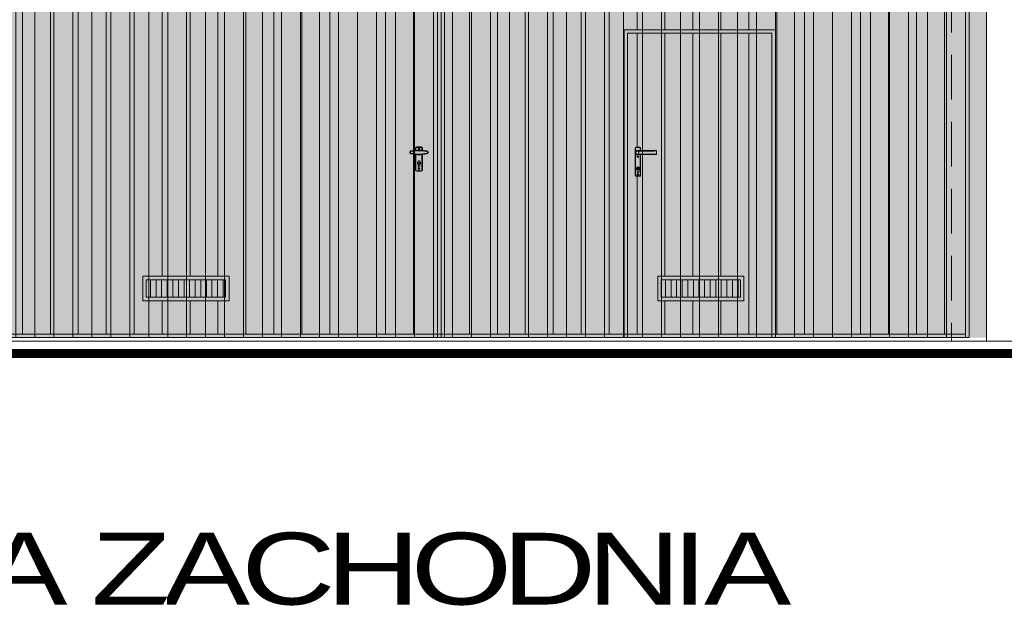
# Model space of a CAD drawing. Header units: millimetres. Extents: x 14041 to 23361, y -6349 to 12956.
# Tile 68 of 106: x 21399 to 21958, y 3508 to 3842. Entities that reach past the tile are written whole.
import ezdxf

# ---------------------------------------------------------------- set-up
doc = ezdxf.new("R2010")
doc.units = ezdxf.units.MM
doc.linetypes.add('KRESKOWA', pattern=[19.05, 12.7, -6.35])
for name, color, linetype, lineweight in [('A-opisy', 7, 'Continuous', 18), ('A-stolarka', 5, 'Continuous', 15), ('A-wypełnienie', 252, 'Continuous', 9), ('E-obrys', 7, 'Continuous', 9)]:
    doc.layers.add(name, color=color, linetype=linetype, lineweight=lineweight)
doc.styles.add('OP.3', font='arial.ttf', dxfattribs={"height": 16})
pattern_1 = [(90, (1350, 0), (-15.875, 1e-15), [])]

msp = doc.modelspace()

# ---------------------------------------------------------------- hatches: boundary and pattern name
at = {"layer": 'A-stolarka', "ltscale": 2, "transparency": 33554687}
h = msp.add_hatch(dxfattribs=at)
h.set_pattern_fill('ANSI31', angle=45)
h.set_pattern_definition([(90, (-4384.2884, -5657.2575), (-3.175, 2e-16), [])])
h.paths.add_polyline_path([(21470.54, 3694.08), (21470.54, 3684.08), (21515.54, 3684.08), (21515.54, 3694.08)])
h = msp.add_hatch(dxfattribs=at)
h.set_pattern_fill('ANSI31', angle=45)
h.set_pattern_definition([(90, (-4091.6847, -5657.2575), (-3.175, 2e-16), [])])
h.paths.add_polyline_path([(21763.14, 3694.08), (21763.14, 3684.08), (21808.14, 3684.08), (21808.14, 3694.08)])
at = {"layer": 'A-wypełnienie', "ltscale": 10, "transparency": 33554687}
h = msp.add_hatch(dxfattribs=at)
h.set_pattern_fill('ANSI31', color=253, scale=3.4, angle=45)
h.set_pattern_definition([(90, (1350, 0), (-10.795, 7e-16), [])])
h.paths.add_polyline_path([(21338.04, 3936.18), (21938.04, 3936.18), (21938.04, 3661.13), (21338.04, 3661.13)])
at = {"layer": 'A-wypełnienie', "lineweight": 15, "ltscale": 2, "transparency": 33554687}
h = msp.add_hatch(color=252, dxfattribs=at)
h.dxf.hatch_style = 1
h.paths.add_polyline_path([(21338.04, 3936.18), (21948.04, 3936.18), (21948.04, 3661.13), (21338.04, 3661.13)])
at = {"layer": 'E-obrys', "lineweight": 15, "ltscale": 2, "transparency": 33554687}
h = msp.add_hatch(dxfattribs=at)
h.set_pattern_fill('ANSI31', scale=5, angle=45)
h.set_pattern_definition([(90, (1350, 0), (-15.875, 1e-15), [])])
h.paths.add_polyline_path([(21636.04, 3663.13), (21636.04, 3934.18), (21340.04, 3934.18), (21340.04, 3663.13)])
h.paths.add_polyline_path([(21468.54, 3696.08), (21517.54, 3696.08), (21517.54, 3682.08), (21468.54, 3682.08)], flags=16)
edge = h.paths.add_edge_path(flags=16)
edge.add_spline(control_points=[(21624.56, 3765.48), (21625.17, 3765.48), (21625.78, 3765.48), (21626.39, 3765.48)], knot_values=[0, 0, 0, 0, 1, 1, 1, 1], degree=3, periodic=0)
edge.add_line((21626.39, 3765.48), (21629.99, 3765.9))
edge.add_line((21630.03, 3765.52), (21627.43, 3765.22))
edge.add_line((21627.43, 3765.22), (21627.43, 3756.45))
edge.add_arc((21626.73, 3756.45), 0.45, 270, 360, ccw=False)
edge.add_line((21626.73, 3756), (21624.23, 3756))
edge.add_arc((21624.23, 3756.45), 0.7, 180, 270, ccw=False)
edge.add_line((21623.53, 3756.45), (21623.53, 3765.22))
edge.add_line((21623.53, 3765.22), (21620.92, 3765.52))
edge.add_line((21620.96, 3765.9), (21624.56, 3765.48))
edge = h.paths.add_edge_path(flags=16)
edge.add_line((21620.92, 3767.27), (21623.53, 3767.57))
edge.add_line((21623.53, 3767.57), (21623.53, 3768.85))
edge.add_arc((21624.23, 3768.85), 0.45, 90, 180, ccw=False)
edge.add_line((21624.23, 3769.3), (21626.73, 3769.3))
edge.add_arc((21626.73, 3768.85), 0.45, 0, 90, ccw=False)
edge.add_line((21627.43, 3768.85), (21627.43, 3767.57))
edge.add_line((21627.43, 3767.57), (21630.03, 3767.27))
edge.add_line((21629.99, 3766.9), (21626.39, 3767.31))
edge.add_spline(control_points=[(21626.39, 3767.31), (21625.78, 3767.31), (21625.17, 3767.31), (21624.56, 3767.31)], knot_values=[0, 0, 0, 0, 1, 1, 1, 1], degree=3, periodic=0)
edge.add_line((21624.56, 3767.31), (21620.96, 3766.9))
h.paths.add_polyline_path([(21625.9, 3768.3, 1), (21625.05, 3768.3, 1)], flags=16)
h.paths.add_polyline_path([(21470.54, 3694.08), (21515.54, 3694.08), (21515.54, 3684.08), (21470.54, 3684.08)], flags=0)
h.paths.add_polyline_path([(21625.9, 3757, 1), (21625.05, 3757, 1)], flags=0)
h.paths.add_polyline_path([(21626.03, 3758.45, -1), (21624.93, 3758.45), (21624.98, 3759.71, -0.67573), (21625.59, 3761.29, -0.668109), (21626.03, 3759.68)], flags=0)
h = msp.add_hatch(dxfattribs=at)
h.set_pattern_fill('ANSI31', scale=5, angle=45)
h.set_pattern_definition(pattern_1)
h.paths.add_polyline_path([(21742.04, 3663.13), (21742.04, 3836.18), (21828.04, 3836.18), (21828.04, 3663.13), (21936.04, 3663.13), (21936.04, 3934.18), (21640.04, 3934.18), (21640.04, 3663.13)])
h = msp.add_hatch(dxfattribs=at)
h.set_pattern_fill('ANSI31', scale=5, angle=45)
h.set_pattern_definition(pattern_1)
h.paths.add_polyline_path([(21826.04, 3663.13), (21826.04, 3834.18), (21744.04, 3834.18), (21744.04, 3663.13)])
h.paths.add_polyline_path([(21761.14, 3696.08), (21810.14, 3696.08), (21810.14, 3682.08), (21761.14, 3682.08)], flags=16)
h.paths.add_polyline_path([(21758.94, 3765.17), (21751.22, 3765.17), (21751.42, 3753.34, -0.414214), (21750.92, 3752.84), (21748.82, 3752.84, -0.414214), (21748.52, 3753.34), (21748.32, 3768.84, -0.414214), (21748.82, 3769.34), (21750.92, 3769.34, -0.414214), (21751.22, 3768.84), (21751.42, 3767.47), (21758.74, 3767.17), (21750.42, 3767.17), (21750.42, 3765.47), (21758.74, 3765.47)], is_closed=False, flags=16)
h.paths.add_polyline_path([(21763.14, 3694.08), (21808.14, 3694.08), (21808.14, 3684.08), (21763.14, 3684.08)], flags=0)
h.paths.add_polyline_path([(21749.38, 3755.36), (21749.38, 3756.61, -3.186141), (21750.37, 3756.61), (21750.37, 3755.36, -1)], flags=0)
h.paths.add_polyline_path([(21750.57, 3757.32, 1), (21749.17, 3757.32, 1)], flags=0)
h.paths.add_polyline_path([(21750.28, 3764.12, 1), (21749.46, 3764.12, 1)], flags=0)
h.paths.add_polyline_path([(21750.28, 3753.82, 1), (21749.46, 3753.82, 1)], flags=0)

# ---------------------------------------------------------------- linework, layer by layer
at = {"layer": 'A-stolarka', "color": 7, "linetype": 'Continuous', "ltscale": 25.4}
for p, q in [((21620.92, 3767.27), (21624.57, 3767.69)), ((21624.57, 3765.11), (21620.92, 3765.52)), ((21624.56, 3767.31), (21620.96, 3766.9)), ((21620.96, 3765.9), (21624.56, 3765.48)), ((21623.53, 3767.57), (21623.53, 3768.85)), ((21623.78, 3768.85), (21623.53, 3768.85)), ((21623.78, 3768.85), (21623.78, 3767.6)), ((21624.23, 3769.55), (21626.73, 3769.55)), ((21624.23, 3769.55), (21624.23, 3769.3)), ((21626.73, 3769.3), (21624.23, 3769.3)), ((21624.57, 3767.69), (21626.38, 3767.69)), ((21626.38, 3767.69), (21630.03, 3767.27)), ((21630.03, 3765.52), (21626.38, 3765.11)), ((21629.99, 3766.9), (21626.39, 3767.31)), ((21626.39, 3765.48), (21629.99, 3765.9)), ((21626.73, 3769.3), (21626.73, 3769.55)), ((21627.43, 3768.85), (21627.18, 3768.85)), ((21627.18, 3767.6), (21627.18, 3768.85)), ((21627.43, 3768.85), (21627.43, 3767.57)), ((21748.32, 3753.34), (21748.32, 3768.84)), ((21748.52, 3768.84), (21748.32, 3768.84)), ((21748.52, 3768.84), (21748.52, 3753.34)), ((21748.72, 3765.47), (21748.72, 3767.17)), ((21750.42, 3767.17), (21748.72, 3767.17)), ((21748.72, 3765.47), (21750.42, 3765.47)), ((21748.82, 3769.34), (21750.92, 3769.34)), ((21748.82, 3769.14), (21748.82, 3769.34)), ((21750.92, 3769.14), (21748.82, 3769.14)), ((21749.02, 3767.47), (21750.5, 3767.47)), ((21750.42, 3767.17), (21750.42, 3765.47)), ((21758.74, 3767.17), (21750.42, 3767.17)), ((21750.42, 3765.47), (21758.74, 3765.47)), ((21750.5, 3767.47), (21758.94, 3767.47)), ((21750.92, 3769.34), (21750.92, 3769.14)), ((21751.22, 3767.47), (21751.22, 3768.84)), ((21751.42, 3768.84), (21751.22, 3768.84)), ((21751.42, 3768.84), (21751.42, 3767.47)), ((21758.79, 3767.32), (21758.74, 3767.17)), ((21758.89, 3767.22), (21758.74, 3767.17)), ((21758.89, 3765.42), (21758.74, 3765.47)), ((21758.79, 3765.32), (21758.74, 3765.47)), ((21758.94, 3767.47), (21760.27, 3767.47)), ((21760.37, 3767.27), (21759.04, 3767.27)), ((21759.04, 3765.37), (21760.37, 3765.37)), ((21760.27, 3767.47), (21760.32, 3767.47)), ((21760.37, 3765.37), (21760.37, 3767.27)), ((21760.52, 3767.27), (21760.37, 3767.27)), ((21760.37, 3765.37), (21760.52, 3765.37)), ((21760.52, 3767.27), (21760.52, 3765.37)), ((21623.53, 3756.45), (21623.53, 3765.22)), ((21623.78, 3765.2), (21623.78, 3756.45)), ((21626.38, 3765.11), (21624.57, 3765.11)), ((21624.98, 3759.71), (21624.98, 3758.45)), ((21625.36, 3761.74), (21625.59, 3761.74)), ((21625.36, 3761.24), (21625.36, 3761.74)), ((21625.36, 3759.79), (21625.36, 3761.24)), ((21625.59, 3761.24), (21625.36, 3761.24)), ((21625.36, 3759.79), (21625.59, 3759.79)), ((21625.36, 3759.29), (21625.36, 3759.79)), ((21625.59, 3761.74), (21625.59, 3761.24)), ((21625.59, 3759.79), (21625.59, 3761.24)), ((21625.59, 3759.79), (21625.59, 3759.29)), ((21625.98, 3758.45), (21625.98, 3759.71)), ((21627.18, 3756.45), (21627.18, 3765.2)), ((21627.43, 3765.22), (21627.43, 3756.45)), ((21750.5, 3765.17), (21749.02, 3765.17)), ((21749.63, 3764.16), (21749.82, 3764.17)), ((21749.63, 3764.07), (21749.63, 3764.16)), ((21749.63, 3764.16), (21749.63, 3764.16)), ((21749.63, 3764.08), (21749.63, 3764.16)), ((21749.63, 3764.16), (21749.83, 3764.16)), ((21749.63, 3764.08), (21749.63, 3764.07)), ((21749.83, 3764.08), (21749.63, 3764.08)), ((21749.83, 3764.16), (21749.82, 3764.17)), ((21749.83, 3764.08), (21749.82, 3764.07)), ((21749.83, 3763.87), (21749.82, 3764.07)), ((21749.83, 3764.36), (21749.92, 3764.36)), ((21749.83, 3764.36), (21749.83, 3764.36)), ((21749.83, 3764.36), (21749.91, 3764.36)), ((21749.83, 3764.16), (21749.83, 3764.36)), ((21749.83, 3763.88), (21749.83, 3764.08)), ((21749.83, 3763.88), (21749.83, 3763.87)), ((21749.91, 3763.88), (21749.83, 3763.88)), ((21749.92, 3763.87), (21749.83, 3763.87)), ((21749.91, 3764.36), (21749.92, 3764.36)), ((21749.91, 3764.36), (21749.91, 3764.16)), ((21749.91, 3764.16), (21749.92, 3764.17)), ((21749.91, 3764.16), (21750.11, 3764.16)), ((21749.91, 3764.08), (21749.92, 3764.07)), ((21750.11, 3764.08), (21749.91, 3764.08)), ((21749.91, 3764.08), (21749.91, 3763.88)), ((21749.91, 3763.88), (21749.92, 3763.87)), ((21749.92, 3764.36), (21749.92, 3764.17)), ((21750.12, 3764.07), (21749.92, 3764.07)), ((21750.11, 3764.16), (21750.12, 3764.16)), ((21750.11, 3764.16), (21750.11, 3764.08)), ((21750.11, 3764.08), (21750.12, 3764.07)), ((21750.12, 3764.16), (21750.12, 3764.07)), ((21758.94, 3765.17), (21750.5, 3765.17)), ((21751.22, 3753.34), (21751.22, 3765.17)), ((21751.42, 3765.17), (21751.42, 3753.34)), ((21760.27, 3765.17), (21758.94, 3765.17)), ((21760.32, 3765.17), (21760.27, 3765.17)), ((21623.53, 3756.45), (21623.78, 3756.45)), ((21624.23, 3756), (21626.73, 3756)), ((21624.23, 3756), (21624.23, 3755.75)), ((21626.73, 3755.75), (21624.23, 3755.75)), ((21624.93, 3758.45), (21624.93, 3759.68)), ((21624.93, 3758.45), (21624.98, 3758.45)), ((21625.59, 3759.29), (21625.36, 3759.29)), ((21626.03, 3758.45), (21625.98, 3758.45)), ((21626.03, 3759.68), (21626.03, 3758.45)), ((21626.73, 3755.75), (21626.73, 3756)), ((21627.18, 3756.45), (21627.43, 3756.45)), ((21749.37, 3755.34), (21749.37, 3756.6)), ((21749.38, 3756.61), (21749.38, 3755.36)), ((21749.97, 3757.67), (21749.77, 3757.67)), ((21749.77, 3757.67), (21749.77, 3757.57)), ((21749.77, 3757.57), (21749.87, 3757.57)), ((21749.87, 3757.47), (21749.77, 3757.47)), ((21749.77, 3757.47), (21749.77, 3757.07)), ((21749.77, 3757.07), (21749.87, 3757.07)), ((21749.87, 3757.57), (21749.87, 3757.47)), ((21749.87, 3757.27), (21749.87, 3757.37)), ((21749.87, 3757.37), (21749.97, 3757.37)), ((21749.97, 3757.27), (21749.87, 3757.27)), ((21749.87, 3757.07), (21749.87, 3756.77)), ((21749.87, 3756.77), (21749.97, 3756.77)), ((21749.97, 3757.37), (21749.97, 3757.67)), ((21749.97, 3756.77), (21749.97, 3757.27)), ((21750.37, 3755.36), (21750.37, 3756.61)), ((21750.37, 3756.6), (21750.37, 3755.34)), ((21748.52, 3753.34), (21748.32, 3753.34)), ((21748.82, 3753.04), (21750.92, 3753.04)), ((21748.82, 3753.04), (21748.82, 3752.84)), ((21750.92, 3752.84), (21748.82, 3752.84)), ((21749.63, 3753.86), (21749.82, 3753.87)), ((21749.63, 3753.77), (21749.63, 3753.86)), ((21749.63, 3753.86), (21749.63, 3753.86)), ((21749.63, 3753.78), (21749.63, 3753.86)), ((21749.63, 3753.86), (21749.83, 3753.86)), ((21749.63, 3753.78), (21749.63, 3753.77)), ((21749.83, 3753.78), (21749.63, 3753.78)), ((21749.83, 3753.86), (21749.82, 3753.87)), ((21749.83, 3753.78), (21749.82, 3753.77)), ((21749.83, 3753.57), (21749.82, 3753.77)), ((21749.83, 3754.06), (21749.92, 3754.06)), ((21749.83, 3754.06), (21749.83, 3754.06)), ((21749.83, 3754.06), (21749.91, 3754.06)), ((21749.83, 3753.86), (21749.83, 3754.06)), ((21749.83, 3753.58), (21749.83, 3753.78)), ((21749.83, 3753.58), (21749.83, 3753.57)), ((21749.91, 3753.58), (21749.83, 3753.58)), ((21749.92, 3753.57), (21749.83, 3753.57)), ((21749.91, 3754.06), (21749.92, 3754.06)), ((21749.91, 3754.06), (21749.91, 3753.86)), ((21749.91, 3753.86), (21749.92, 3753.87)), ((21749.91, 3753.86), (21750.11, 3753.86)), ((21749.91, 3753.78), (21749.92, 3753.77)), ((21750.11, 3753.78), (21749.91, 3753.78)), ((21749.91, 3753.78), (21749.91, 3753.58)), ((21749.91, 3753.58), (21749.92, 3753.57)), ((21749.92, 3754.06), (21749.92, 3753.87)), ((21750.12, 3753.77), (21749.92, 3753.77)), ((21750.11, 3753.86), (21750.12, 3753.86)), ((21750.11, 3753.86), (21750.11, 3753.78)), ((21750.11, 3753.78), (21750.12, 3753.77)), ((21750.12, 3753.86), (21750.12, 3753.77)), ((21750.92, 3752.84), (21750.92, 3753.04)), ((21751.42, 3753.34), (21751.22, 3753.34))]:
    msp.add_line(p, q, dxfattribs=at)
at = {"layer": 'A-stolarka', "color": 7, "ltscale": 2}
for points in [[(21742.04, 3836.18), (21828.04, 3836.18), (21828.04, 3661.13), (21742.04, 3661.13)], [(21744.04, 3834.18), (21826.04, 3834.18), (21826.04, 3661.13), (21744.04, 3661.13)], [(21468.54, 3696.08), (21468.54, 3682.08), (21517.54, 3682.08), (21517.54, 3696.08)], [(21761.14, 3696.08), (21761.14, 3682.08), (21810.14, 3682.08), (21810.14, 3696.08)]]:
    msp.add_lwpolyline(points, close=True, dxfattribs=at)
for points in [[(21470.54, 3694.08), (21470.54, 3684.08), (21515.54, 3684.08), (21515.54, 3694.08), (21470.54, 3694.08)], [(21763.14, 3694.08), (21763.14, 3684.08), (21808.14, 3684.08), (21808.14, 3694.08), (21763.14, 3694.08)]]:
    msp.add_lwpolyline(points, dxfattribs=at)
at = {"layer": 'A-stolarka', "color": 7, "linetype": 'Continuous', "ltscale": 25.4}
for centre, radius in [((21625.48, 3768.3), 0.43), ((21625.48, 3768.3), 0.425), ((21749.87, 3764.12), 0.51), ((21749.87, 3764.12), 0.408), ((21625.48, 3757), 0.43), ((21625.48, 3757), 0.425), ((21749.87, 3757.32), 0.7), ((21749.87, 3753.82), 0.51), ((21749.87, 3753.82), 0.408)]:
    msp.add_circle(centre, radius, dxfattribs=at)
for centre, radius, start, end in [((21621.13, 3766.4), 0.9, 102.972, 257.0405), ((21621.09, 3766.4), 0.516, 103.8503, 256.1661), ((21621.75, 3767.17), 0.83, 172.6279, 198.9597), ((21621.75, 3765.63), 0.83, 161.0492, 187.3782), ((21624.23, 3768.85), 0.7, 90, 180), ((21624.23, 3768.85), 0.45, 90, 180), ((21626.73, 3768.85), 0.7, 0, 90), ((21626.73, 3768.85), 0.45, 0, 90), ((21629.87, 3766.4), 0.516, 283.84, 76.16), ((21629.83, 3766.4), 0.9, 282.9641, 77.0359), ((21748.82, 3768.84), 0.5, 90, 180), ((21748.82, 3768.84), 0.3, 90, 180), ((21749.02, 3767.17), 0.3, 90, 180), ((21749.02, 3765.47), 0.3, 180, 270), ((21750.92, 3768.84), 0.5, 0, 90), ((21750.92, 3768.84), 0.3, 0, 90), ((21760.32, 3767.27), 0.2, 0, 90), ((21760.32, 3765.37), 0.2, 270, 0), ((21625.48, 3760.4), 0.9, 97.3412, 232.3301), ((21625.48, 3760.4), 0.85, 97.7756, 233.9681), ((21625.48, 3760.4), 0.9, 307.6699, 82.6588), ((21625.48, 3760.4), 0.85, 306.0319, 82.2244), ((21749.86, 3770.41), 6.34, 267.9133, 269.6829), ((21756.17, 3764.13), 6.34, 177.9133, 179.6829), ((21749.89, 3757.82), 6.34, 87.9133, 89.6829), ((21743.58, 3764.1), 6.34, 357.9133, 359.6829), ((21624.23, 3756.45), 0.7, 180, 270), ((21624.23, 3756.45), 0.45, 180, 270), ((21625.48, 3758.45), 0.55, 180, 0), ((21625.48, 3758.45), 0.5, 180, 0), ((21626.73, 3756.45), 0.45, 270, 0), ((21626.73, 3756.45), 0.7, 270, 0), ((21749.87, 3757.32), 0.875, 304.85, 235.15), ((21749.87, 3757.32), 0.866, 304.8499, 235.1501), ((21749.87, 3755.34), 0.5, 180, 0), ((21749.87, 3755.36), 0.495, 180, 0), ((21748.82, 3753.34), 0.5, 180, 270), ((21748.82, 3753.34), 0.3, 180, 270), ((21749.86, 3760.11), 6.34, 267.9133, 269.6829), ((21756.17, 3753.83), 6.34, 177.9133, 179.6829), ((21749.89, 3747.52), 6.34, 87.9133, 89.6829), ((21743.58, 3753.8), 6.34, 357.9133, 359.6829), ((21750.92, 3753.34), 0.3, 270, 0), ((21750.92, 3753.34), 0.5, 270, 0)]:
    msp.add_arc(centre, radius, start, end, dxfattribs=at)
for centre, major_axis, ratio, start_param, end_param in [((21624.57, 3767.29), (0, -0.4), 0.026134, 3.141593, 4.651247), ((21624.57, 3765.51), (0, -0.4), 0.026134, 4.773531, 6.283185), ((21626.38, 3767.29), (0, -0.4), 0.026134, 1.631938, 3.141593), ((21626.38, 3765.51), (0, -0.4), 0.026134, 0, 1.509655), ((21629.94, 3766.88), (-0.09, -0.39), 0.118329, 1.63267, 3.141593), ((21629.94, 3765.91), (-0.09, 0.39), 0.118329, 3.141593, 4.650515), ((21750.5, 3767.17), (0, 0.3), 0.272308, 0, 1.570796), ((21750.5, 3765.47), (0, -0.3), 0.272308, 4.712389, 6.283185), ((21758.94, 3767.17), (0, 0.3), 0.566667, 0, 1.039072), ((21758.79, 3767.22), (0.141, -0.141), 0.384048, 1.204117, 1.937476), ((21758.79, 3765.42), (0.141, 0.141), 0.384048, 4.34571, 5.079068), ((21758.94, 3765.47), (0, -0.3), 0.566667, 5.244113, 6.283185), ((21759.04, 3767.17), (-0.17, 0), 0.588235, 4.712389, 5.751461), ((21759.04, 3765.47), (-0.17, 0), 0.588235, 0.531724, 1.570796), ((21758.94, 3767.27), (0, 0.2), 0.50702, 4.712389, 6.283185), ((21758.94, 3765.37), (0, 0.2), 0.50702, 3.141593, 4.712389), ((21760.27, 3767.27), (0, -0.2), 0.50702, 1.570796, 3.141593), ((21760.27, 3765.37), (0, -0.2), 0.50702, 0, 1.570796)]:
    msp.add_ellipse(centre, major_axis=major_axis, ratio=ratio, start_param=start_param, end_param=end_param, dxfattribs=at)
for points in [[(21626.39, 3767.31), (21625.78, 3767.31), (21625.17, 3767.31), (21624.56, 3767.31)], [(21624.56, 3765.48), (21625.17, 3765.48), (21625.78, 3765.48), (21626.39, 3765.48)]]:
    msp.add_open_spline(points, degree=3, dxfattribs=at)
for points in [[(21624.98, 3759.71), (21624.98, 3759.71), (21624.97, 3759.71), (21624.95, 3759.7), (21624.94, 3759.69), (21624.93, 3759.68)], [(21625.98, 3759.71), (21625.98, 3759.71), (21625.98, 3759.71), (21626, 3759.7), (21626.01, 3759.69), (21626.03, 3759.68)]]:
    msp.add_open_spline(points, degree=3, knots=[0, 0, 0, 0, 0.5, 0.5, 1, 1, 1, 1], dxfattribs=at)
at = {"layer": 'E-obrys', "ltscale": 2}
for p, q in [((21636.04, 3936.18), (21636.04, 3661.13)), ((21638.04, 3936.18), (21638.04, 3661.13)), ((21640.04, 3936.18), (21640.04, 3661.13)), ((21948.04, 3659.13), (21948.04, 3936.18))]:
    msp.add_line(p, q, dxfattribs=at)
at = {"layer": 'E-obrys', "linetype": 'KRESKOWA', "ltscale": 2}
msp.add_line((21928.04, 3936.18), (21928.04, 3659.13), dxfattribs=at)
at = {"layer": 'E-obrys'}
for p, q in [((22373.77, 3659.13), (19517.29, 3659.13)), ((21917.04, 3661.13), (21667.04, 3661.13))]:
    msp.add_line(p, q, dxfattribs=at)
at = {"layer": 'E-obrys', "ltscale": 2}
for points in [[(21338.04, 3936.18), (21938.04, 3936.18), (21938.04, 3661.13), (21338.04, 3661.13)], [(21340.04, 3934.18), (21936.04, 3934.18), (21936.04, 3663.13), (21340.04, 3663.13)]]:
    msp.add_lwpolyline(points, close=True, dxfattribs=at)
at = {"layer": 'E-obrys', "const_width": 5}
msp.add_lwpolyline([(22400.24, 3652.13), (19512.4, 3652.13)], dxfattribs=at)

# ---------------------------------------------------------------- texts
at = {"layer": 'A-opisy', "insert": (21446.69, 3529.55), "char_height": 34, "width": 2479.1208, "attachment_point": 5, "style": 'OP.3'}
msp.add_mtext('{\\T0.9;\\W1.3;\\fArial|b0|i0|c238|p34;\\H1.2x;ELEWACJA ZACHODNIA}', dxfattribs=at)

doc.saveas('drawing.dxf')
